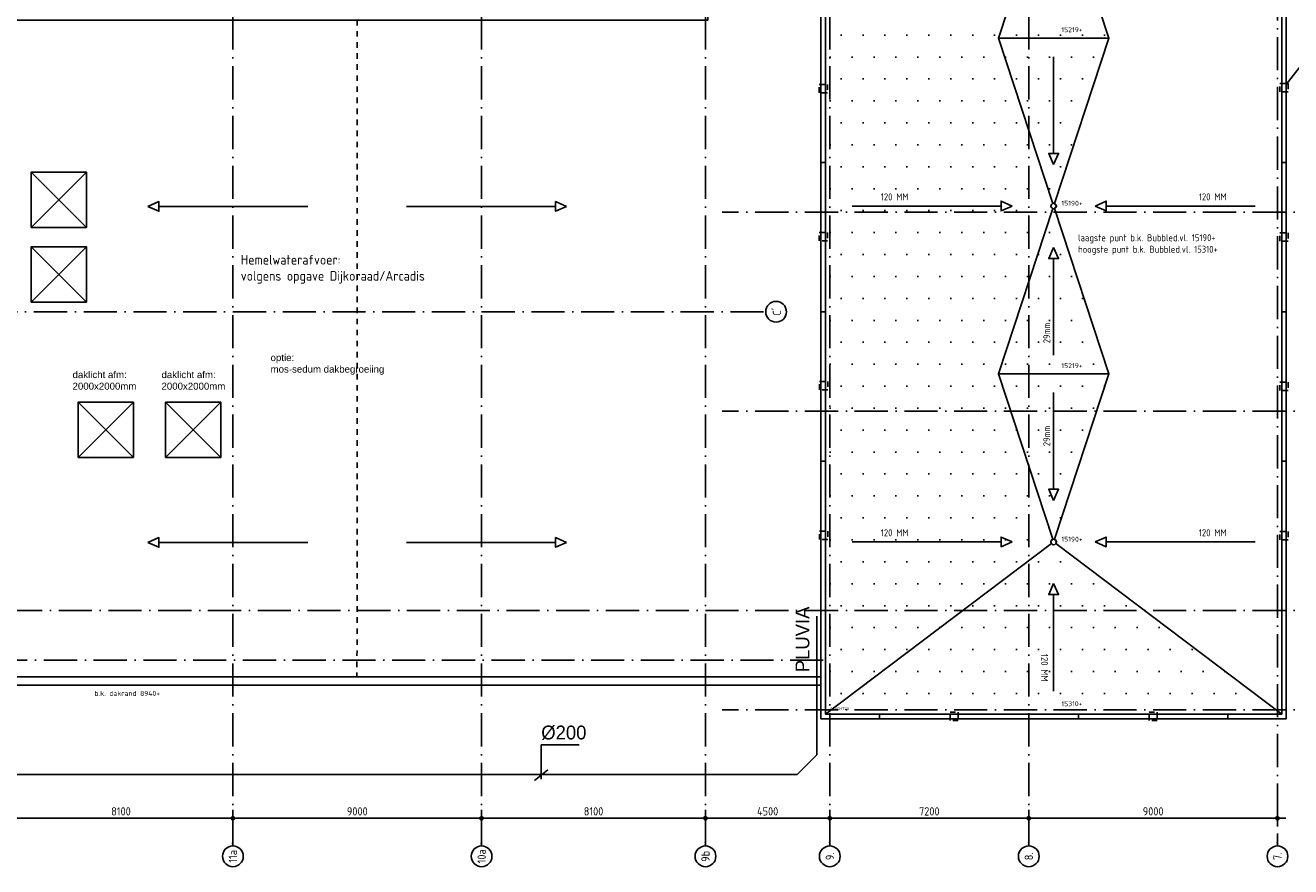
# Model space of a CAD drawing. Extents: x -9573 to 237800, y 0 to 168200.
# Tile 12 of 37: x 139548 to 185338, y 47710 to 78140. Entities that reach past the tile are written whole.
import ezdxf
from ezdxf.enums import TextEntityAlignment as Align

# ---------------------------------------------------------------- set-up
doc = ezdxf.new("R2010")
doc.units = 0
doc.header["$LTSCALE"] = 200
for name, pattern in [('2322121', [2000, 1000, 1000]), ('DASHDOT', [9, 6, -1.5, 0, -1.5]), ('HIDDEN', [2, 1, -1])]:
    doc.linetypes.add(name, pattern=pattern)
doc.layers.get('0').update_dxf_attribs({"linetype": 'CONTINUOUS'})
doc.layers.get('DEFPOINTS').update_dxf_attribs({"linetype": 'CONTINUOUS'})
for name, color, linetype in [('AB$1A---_ATTRIB035', 3, 'CONTINUOUS'), ('AL$1----_ALGEMEEN', 7, 'CONTINUOUS'), ('AL$1----_MAATVOERING', 7, 'CONTINUOUS'), ('AL$1----_TEKST', 7, 'CONTINUOUS'), ('AL$1A---_ALGEMEEN', 8, 'CONTINUOUS'), ('AL$2A---_KADER', 7, 'CONTINUOUS'), ('AL$7----_STRAMIEN', 1, 'DASHDOT'), ('AL27----_DAKEN', 7, 'CONTINUOUS'), ('AL27---_DAKAFSCHOT', 7, 'CONTINUOUS'), ('ALN-----_BLOCKNAAM', 2, 'CONTINUOUS'), ('BL$4----', 7, 'CONTINUOUS'), ('MV-STRAMIEN', 7, 'CONTINUOUS'), ('RUIMTEOMTREK', 2, 'CONTINUOUS'), ('WL524---', 4, 'CONTINUOUS')]:
    doc.layers.add(name, color=color, linetype=linetype)
doc.styles.add('BURO-025', font='BUROFONT.shx', dxfattribs={"height": 500})
doc.styles.get("Standard").update_dxf_attribs({"font": 'ISOCP'})
doc.dimstyles.new('018RADI100UIT', dxfattribs={"dimscale": 100, "dimtxt": 1.8, "dimasz": 2, "dimexe": 2, "dimexo": 3, "dimgap": 1, "dimtad": 1, "dimdec": 4, "dimrnd": 1, "dimtxsty": 'STANDARD', "dimblk1": 'MSTR3', "dimblk2": 'MSTR3', "dimcen": 3, "dimdle": 1.25, "dimse1": 1, "dimse2": 1, "dimclrd": 7, "dimclre": 1, "dimazin": 3, "dimtfac": 0.75, "dimtdec": 4, "dimtofl": 0, "dimtmove": 0, "dimatfit": 3, "dimtvp": 1.5, "dimtolj": 1, "dimtzin": 0})
doc.dimstyles.new('030STIP100UIT', dxfattribs={"dimscale": 100, "dimtxt": 3, "dimasz": 2, "dimexe": 2, "dimexo": 3, "dimgap": 1, "dimtad": 1, "dimdec": 4, "dimrnd": 1, "dimtxsty": 'STANDARD', "dimblk": 'MSTR3', "dimcen": 3, "dimdle": 1.25, "dimse1": 1, "dimse2": 1, "dimclrd": 7, "dimclre": 1, "dimazin": 3, "dimtfac": 0.75, "dimtdec": 4, "dimtix": 1, "dimtmove": 0, "dimatfit": 3, "dimtvp": 1.5, "dimtolj": 1, "dimtzin": 0})

# ---------------------------------------------------------------- blocks, each defined once
blk = doc.blocks.new('MSTR3')
at = {"color": 0, "linetype": 'CONTINUOUS'}
for p, q in [((-1, 0), (0, 0)), ((0, 1.5), (0, 0)), ((0, 0), (0, -1.5)), ((0, 0), (1.5, 0))]:
    blk.add_line(p, q, dxfattribs=at)
blk.add_circle((0, 0), 0.3, dxfattribs=at)
blk = doc.blocks.new('*D81')
at = {"color": 7, "linetype": 'BYBLOCK'}
blk.add_line((175660, 49461), (168860, 49461), dxfattribs=at)
at = {"layer": 'DEFPOINTS', "color": 0, "linetype": 'BYBLOCK'}
for p in [(168660, 52181), (175860, 52181), (168660, 49461)]:
    blk.add_point(p, dxfattribs=at)
at = {"color": 7, "linetype": 'BYBLOCK', "xscale": 200, "yscale": 200, "zscale": 200, "rotation": 180}
blk.add_blockref('MSTR3', (168660, 49461), dxfattribs=at)
at = {"color": 7, "linetype": 'BYBLOCK', "xscale": 200, "yscale": 200, "zscale": 200}
blk.add_blockref('MSTR3', (175860, 49461), dxfattribs=at)
at = {"color": 0, "linetype": 'BYBLOCK', "insert": (172260, 49711), "char_height": 300, "attachment_point": 5}
blk.add_mtext('\\A1;7200', dxfattribs=at)
blk = doc.blocks.new('*D82')
at = {"color": 7, "linetype": 'BYBLOCK'}
blk.add_line((184660, 49461), (176060, 49461), dxfattribs=at)
at = {"layer": 'DEFPOINTS', "color": 0, "linetype": 'BYBLOCK'}
for p in [(175860, 52181), (184860, 52181), (175860, 49461)]:
    blk.add_point(p, dxfattribs=at)
at = {"color": 7, "linetype": 'BYBLOCK', "xscale": 200, "yscale": 200, "zscale": 200, "rotation": 180}
blk.add_blockref('MSTR3', (175860, 49461), dxfattribs=at)
at = {"color": 7, "linetype": 'BYBLOCK', "xscale": 200, "yscale": 200, "zscale": 200}
blk.add_blockref('MSTR3', (184860, 49461), dxfattribs=at)
at = {"color": 0, "linetype": 'BYBLOCK', "insert": (180360, 49711), "char_height": 300, "attachment_point": 5}
blk.add_mtext('\\A1;9000', dxfattribs=at)
blk = doc.blocks.new('1011')
at = {"layer": 'AL$7----_STRAMIEN', "color": 7, "linetype": 'CONTINUOUS'}
blk.add_circle((-750, 0), 750, dxfattribs=at)
at = {"layer": 'ALN-----_BLOCKNAAM', "linetype": 'CONTINUOUS'}
blk.add_text('1011', height=100, dxfattribs=at).set_placement((0, 0))
blk = doc.blocks.new('1010')
at = {"layer": 'AL$7----_STRAMIEN', "color": 7, "linetype": 'CONTINUOUS'}
blk.add_circle((0, 750), 750, dxfattribs=at)
at = {"layer": 'ALN-----_BLOCKNAAM', "linetype": 'CONTINUOUS'}
blk.add_text('1010', height=100, dxfattribs=at).set_placement((0, 0))
blk = doc.blocks.new('*D91')
at = {"color": 7, "linetype": 'BYBLOCK'}
blk.add_line((139160, 49461), (146860, 49461), dxfattribs=at)
at = {"layer": 'DEFPOINTS', "color": 0, "linetype": 'BYBLOCK'}
for p in [(147060, 49461), (138960, 48461), (147060, 48461)]:
    blk.add_point(p, dxfattribs=at)
at = {"color": 7, "linetype": 'BYBLOCK', "xscale": 200, "yscale": 200, "zscale": 200, "rotation": 180}
blk.add_blockref('MSTR3', (138960, 49461), dxfattribs=at)
at = {"color": 7, "linetype": 'BYBLOCK', "xscale": 200, "yscale": 200, "zscale": 200}
blk.add_blockref('MSTR3', (147060, 49461), dxfattribs=at)
at = {"color": 0, "linetype": 'BYBLOCK', "insert": (143010, 49711), "char_height": 300, "attachment_point": 5}
blk.add_mtext('\\A1;8100', dxfattribs=at)
blk = doc.blocks.new('*D92')
at = {"color": 7, "linetype": 'BYBLOCK'}
blk.add_line((147260, 49461), (155860, 49461), dxfattribs=at)
at = {"layer": 'DEFPOINTS', "color": 0, "linetype": 'BYBLOCK'}
for p in [(156060, 49461), (147060, 48461), (156060, 48461)]:
    blk.add_point(p, dxfattribs=at)
at = {"color": 7, "linetype": 'BYBLOCK', "xscale": 200, "yscale": 200, "zscale": 200, "rotation": 180}
blk.add_blockref('MSTR3', (147060, 49461), dxfattribs=at)
at = {"color": 7, "linetype": 'BYBLOCK', "xscale": 200, "yscale": 200, "zscale": 200}
blk.add_blockref('MSTR3', (156060, 49461), dxfattribs=at)
at = {"color": 0, "linetype": 'BYBLOCK', "insert": (151560, 49711), "char_height": 300, "attachment_point": 5}
blk.add_mtext('\\A1;9000', dxfattribs=at)
blk = doc.blocks.new('*D93')
at = {"color": 7, "linetype": 'BYBLOCK'}
blk.add_line((156260, 49461), (163960, 49461), dxfattribs=at)
at = {"layer": 'DEFPOINTS', "color": 0, "linetype": 'BYBLOCK'}
for p in [(164160, 49461), (156060, 48461), (164160, 48461)]:
    blk.add_point(p, dxfattribs=at)
at = {"color": 7, "linetype": 'BYBLOCK', "xscale": 200, "yscale": 200, "zscale": 200, "rotation": 180}
blk.add_blockref('MSTR3', (156060, 49461), dxfattribs=at)
at = {"color": 7, "linetype": 'BYBLOCK', "xscale": 200, "yscale": 200, "zscale": 200}
blk.add_blockref('MSTR3', (164160, 49461), dxfattribs=at)
at = {"color": 0, "linetype": 'BYBLOCK', "insert": (160110, 49711), "char_height": 300, "attachment_point": 5}
blk.add_mtext('\\A1;8100', dxfattribs=at)
blk = doc.blocks.new('*D94')
at = {"color": 7, "linetype": 'BYBLOCK'}
blk.add_line((164360, 49461), (168460, 49461), dxfattribs=at)
at = {"layer": 'DEFPOINTS', "color": 0, "linetype": 'BYBLOCK'}
for p in [(168660, 49461), (164160, 48461), (168660, 48461)]:
    blk.add_point(p, dxfattribs=at)
at = {"color": 7, "linetype": 'BYBLOCK', "xscale": 200, "yscale": 200, "zscale": 200, "rotation": 180}
blk.add_blockref('MSTR3', (164160, 49461), dxfattribs=at)
at = {"color": 7, "linetype": 'BYBLOCK', "xscale": 200, "yscale": 200, "zscale": 200}
blk.add_blockref('MSTR3', (168660, 49461), dxfattribs=at)
at = {"color": 0, "linetype": 'BYBLOCK', "insert": (166410, 49711), "char_height": 300, "attachment_point": 5}
blk.add_mtext('\\A1;4500', dxfattribs=at)

msp = doc.modelspace()

# ---------------------------------------------------------------- hatches: boundary and pattern name
at = {"layer": 'BL$4----'}
h = msp.add_hatch(dxfattribs=at)
h.set_pattern_fill('DOTS', color=256, scale=500, style=0)
h.paths.add_polyline_path([(168709.98396, 101980.58036), (168660.29813, 101980.58036), (168660.29813, 94780.58036), (175860.29813, 94780.58036), (175860.29813, 96584.43305)])
h.paths.add_polyline_path([(174856.77862, 95905.40396), (174856.77862, 96081.46126), (175256.77862, 95905.40396), (174856.77862, 95729.34667)], flags=16)
h.paths.add_polyline_path([(176010.12174, 93870.40397), (176090.3581, 93870.40397), (176389.9958, 94780.58036), (168660.29813, 94780.58036), (168660.29813, 86230.58036), (175945.36717, 86230.58036), (174760.29813, 89830.22757), (176010.12174, 93626.67882)])
h.paths.add_polyline_path([(174760.29813, 89830.22757), (175797.4207, 92980.58036), (168660.29813, 92980.58036), (168660.29813, 86230.58036), (175860.29813, 86230.58036), (175860.29813, 86488.97757)], flags=16)
h.paths.add_polyline_path([(175860.29813, 85780.58036), (168660.29813, 85780.58036), (168660.29813, 78580.58036), (175056.71057, 78580.58036), (175860.29813, 81021.47757)])
h.paths.add_polyline_path([(174856.77862, 83755.40396), (174856.77862, 83931.46126), (175256.77862, 83755.40396), (174856.77862, 83579.34667)], flags=16)
h.paths.add_polyline_path([(174760.29813, 77680.22757), (175056.71057, 78580.58036), (168660.29813, 78580.58036), (168660.29813, 53342.37824), (175860.29813, 58776.02209), (175860.29813, 62188.97757), (174760.29813, 65530.22757), (175860.29813, 68871.47757), (175860.29813, 74338.97757)])
h.paths.add_polyline_path([(170442.70181, 96423.35438), (171517.70181, 96423.35438), (171517.70181, 96048.30516), (170442.70181, 96048.30516)], flags=24)
h.paths.add_polyline_path([(170442.70181, 84273.35438), (171517.70181, 84273.35438), (171517.70181, 83898.30516), (170442.70181, 83898.30516)], flags=24)
h = msp.add_hatch(dxfattribs=at)
h.set_pattern_fill('DOTS', color=256, scale=500, style=0)
edge = h.paths.add_edge_path()
edge.add_arc((176760.29813, 83755.22757), 100, 251.777519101, 288.222480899, ccw=False)
edge.add_line((176729.02737, 83660.24262), (174760.29813, 77680.22757))
edge.add_line((174760.29813, 77680.22757), (178760.29813, 77680.22757))
edge.add_line((178760.29813, 77680.22757), (176791.56889, 83660.24262))
edge = h.paths.add_edge_path()
edge.add_arc((176760.29813, 71605.22757), 100, 71.777519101, 108.222480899)
edge.add_line((176729.02737, 71700.21251), (174760.29813, 77680.22757))
edge.add_line((174760.29813, 77680.22757), (178760.29813, 77680.22757))
edge.add_line((178760.29813, 77680.22757), (176791.56889, 71700.21251))
h = msp.add_hatch(dxfattribs=at)
h.set_pattern_fill('DOTS', color=256, scale=500, style=0)
edge = h.paths.add_edge_path()
edge.add_arc((176760.29813, 71605.22757), 100, 251.777519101, 288.222480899, ccw=False)
edge.add_line((176729.02737, 71510.24262), (174760.29813, 65530.22757))
edge.add_line((174760.29813, 65530.22757), (178760.29813, 65530.22757))
edge.add_line((178760.29813, 65530.22757), (176791.56889, 71510.24262))
edge = h.paths.add_edge_path()
edge.add_arc((176760.29813, 59455.22757), 100, 71.777519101, 108.222480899)
edge.add_line((176729.02737, 59550.21251), (174760.29813, 65530.22757))
edge.add_line((174760.29813, 65530.22757), (178760.29813, 65530.22757))
edge.add_line((178760.29813, 65530.22757), (176791.56889, 59550.21251))
h = msp.add_hatch(dxfattribs=at)
h.set_pattern_fill('DOTS', color=256, scale=500, style=0)
h.paths.add_polyline_path([(180039.2577, 56980.58036), (175860.29813, 56980.58036), (175860.29813, 53380.58036), (184809.33336, 53380.58036)])
h.paths.add_polyline_path([(175860.29813, 53380.58036), (175860.29813, 56980.58036), (173481.19843, 56980.58036), (168710.9189, 53380.58036)])
h.paths.add_polyline_path([(175860.29813, 56980.58036), (175860.29813, 58776.02209), (173481.19843, 56980.58036)])
h.paths.add_polyline_path([(180039.2577, 56980.58036), (176840.1175, 59394.98749, -0.4981300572), (176680.47752, 59394.98913), (175860.29813, 58776.02209), (175860.29813, 56980.58036), (176760.29813, 56980.58036), (176760.29813, 57551.88445), (176584.24083, 57551.88445), (176760.29813, 57951.88445), (176936.35542, 57551.88445), (176760.29813, 57551.88445), (176760.29813, 56980.58036)])
h.paths.add_polyline_path([(176617.39693, 55418.43019), (176617.39693, 54343.43019), (176242.34771, 54343.43019), (176242.34771, 55418.43019)], flags=24)
h.paths.add_polyline_path([(177025.78777, 53473.31652), (177740.55112, 53473.31652), (177740.55112, 53727.60659), (177025.78777, 53727.60659)], flags=24)
h.paths.add_polyline_path([(168650.37823, 53355.82416), (169300.21803, 53355.82416), (169300.21803, 53505.34354), (168650.37823, 53505.34354)], flags=9)

# ---------------------------------------------------------------- linework, layer by layer
at = {"layer": 'AL$1A---_ALGEMEEN', "color": 1, "linetype": 'DASHDOT'}
for p, q in [((184860.29813, 124517.72983), (184860.29813, 48460.40396)), ((188760.29813, 53380.40396), (164760.29813, 53380.40396))]:
    msp.add_line(p, q, dxfattribs=at)
at = {"layer": 'AL$2A---_KADER'}
msp.add_lwpolyline([(185014.94534, 102135.05117), (176840.1175, 95965.46765), (176860.29813, 95905.22757), (176791.56889, 95810.24262), (178510.29813, 90589.60257), (178510.29813, 92500.40396), (181210.29813, 92500.40396), (181210.29813, 90100.40396), (178671.35117, 90100.40396), (178760.29813, 89830.22757), (176791.56889, 83850.21251), (176860.29813, 83755.22757), (176791.56889, 83660.24262), (178760.29813, 77680.22757), (176791.56889, 71700.21251), (176860.29813, 71605.22757), (176791.56889, 71510.24262), (178760.29813, 65530.22757), (176791.56889, 59550.21251), (176860.29813, 59455.22757), (176840.1175, 59394.98749), (185014.94534, 53225.58036), (185014.94534, 102135.22757)], close=True, dxfattribs=at)
at = {"layer": 'AL$7----_STRAMIEN', "color": 1}
for p, q in [((184860.29813, 124517.90623), (184860.29813, 48460.58036)), ((168660.29813, 48460.58036), (168660.29813, 105880.58036)), ((188760.29813, 71380.58036), (164760.29813, 71380.58036)), ((188760.29813, 64180.58036), (164760.29813, 64180.58036)), ((188760.29813, 53380.58036), (164760.29813, 53380.58036))]:
    msp.add_line(p, q, dxfattribs=at)
for points in [[(175860.29813, 48460.58036), (175860.29813, 124517.90623)], [(188760.29813, 56980.58036), (138360.29813, 56980.58036), (113714.55487, 56980.58036)]]:
    msp.add_lwpolyline(points, dxfattribs=at)
at = {"layer": 'AL$7----_STRAMIEN'}
for points in [[(147060.29813, 48460.58036), (147060.29813, 89983.97062)], [(156060.29813, 48460.58036), (156060.29813, 89983.97062)], [(164160.29813, 48460.58036), (164160.29813, 89983.97062)], [(138060.29813, 67780.58036), (166340.94711, 67780.58036)], [(129420.36212, 55180.58036), (168912.68609, 55180.58036)]]:
    msp.add_lwpolyline(points, dxfattribs=at)
at = {"layer": 'AL27----_DAKEN', "color": 3}
for points in [[(168340.29813, 53060.58036), (185179.94534, 53060.58036), (185179.94534, 102300.22757), (168340.29813, 102300.22757)], [(168505.29813, 53225.58036), (185014.94534, 53225.58036), (185014.94534, 102135.22757), (168505.29813, 102135.22757)]]:
    msp.add_lwpolyline(points, close=True, dxfattribs=at)
at = {"layer": 'AL27----_DAKEN', "color": 1, "linetype": 'HIDDEN'}
msp.add_lwpolyline([(151560.29813, 78330.40396), (151550.2099, 54580.40396)], dxfattribs=at)
at = {"layer": 'AL27----_DAKEN'}
for points in [[(176760.29813, 73508.92347), (176760.29813, 77005.46167)], [(176760.29813, 73108.92347), (176584.24083, 73508.92347), (176760.29813, 73508.92347)], [(176760.29813, 73108.92347), (176936.35542, 73508.92347), (176760.29813, 73508.92347)], [(139760.29813, 72830.40396), (141760.29813, 70830.40396)], [(141760.29813, 72830.40396), (139760.29813, 70830.40396)], [(143983.02284, 71589.7759), (144383.02284, 71765.8332), (144383.02284, 71589.7759)], [(143983.02284, 71589.7759), (144383.02284, 71413.7186), (144383.02284, 71589.7759)], [(144383.02284, 71589.7759), (149773.81074, 71589.7759)], [(158737.57342, 71589.7759), (153346.78552, 71589.7759)], [(159137.57342, 71589.7759), (158737.57342, 71765.8332), (158737.57342, 71589.7759)], [(159137.57342, 71589.7759), (158737.57342, 71413.7186), (158737.57342, 71589.7759)], [(174856.77862, 71605.40396), (169465.99072, 71605.40396)], [(175256.77862, 71605.40396), (174856.77862, 71781.46126), (174856.77862, 71605.40396)], [(175256.77862, 71605.40396), (174856.77862, 71429.34667), (174856.77862, 71605.40396)], [(178263.81764, 71605.40396), (178663.81764, 71781.46126), (178663.81764, 71605.40396)], [(178263.81764, 71605.40396), (178663.81764, 71429.34667), (178663.81764, 71605.40396)], [(178663.81764, 71605.40396), (184054.60554, 71605.40396)], [(139760.29813, 70130.40396), (141760.29813, 68130.40396)], [(141760.29813, 70130.40396), (139760.29813, 68130.40396)], [(176760.29813, 70101.88445), (176584.24083, 69701.88445), (176760.29813, 69701.88445)], [(176760.29813, 70101.88445), (176936.35542, 69701.88445), (176760.29813, 69701.88445)], [(176760.29813, 69701.88445), (176760.29813, 66205.34625)], [(176760.29813, 61358.92347), (176760.29813, 64855.46167)], [(141458.34004, 64510.35795), (143458.34004, 62510.35795)], [(141458.34004, 62510.35795), (143458.34004, 64510.35795)], [(144625.34004, 62510.35795), (146625.34004, 64510.35795)], [(146625.34004, 62510.35795), (144625.34004, 64510.35795)], [(176760.29813, 60958.92347), (176584.24083, 61358.92347), (176760.29813, 61358.92347)], [(176760.29813, 60958.92347), (176936.35542, 61358.92347), (176760.29813, 61358.92347)], [(143983.02284, 59439.7759), (144383.02284, 59615.8332), (144383.02284, 59439.7759)], [(159137.57342, 59439.7759), (158737.57342, 59615.8332), (158737.57342, 59439.7759)], [(175256.77862, 59455.40396), (174856.77862, 59631.46126), (174856.77862, 59455.40396)], [(178263.81764, 59455.40396), (178663.81764, 59631.46126), (178663.81764, 59455.40396)], [(143983.02284, 59439.7759), (144383.02284, 59263.7186), (144383.02284, 59439.7759)], [(144383.02284, 59439.7759), (149773.81074, 59439.7759)], [(158737.57342, 59439.7759), (153346.78552, 59439.7759)], [(159137.57342, 59439.7759), (158737.57342, 59263.7186), (158737.57342, 59439.7759)], [(174856.77862, 59455.40396), (169465.99072, 59455.40396)], [(175256.77862, 59455.40396), (174856.77862, 59279.34667), (174856.77862, 59455.40396)], [(178263.81764, 59455.40396), (178663.81764, 59279.34667), (178663.81764, 59455.40396)], [(178663.81764, 59455.40396), (184054.60554, 59455.40396)], [(176760.29813, 57951.88445), (176584.24083, 57551.88445), (176760.29813, 57551.88445)], [(176760.29813, 57951.88445), (176936.35542, 57551.88445), (176760.29813, 57551.88445)], [(176760.29813, 57551.88445), (176760.29813, 54055.34625)]]:
    msp.add_lwpolyline(points, dxfattribs=at)
at = {"layer": 'AL27----_DAKEN', "color": 1, "linetype": 'HIDDEN'}
for points in [[(185247.44534, 75730.40396), (184947.44534, 75730.40396), (184947.44534, 76030.40396), (185247.44534, 76030.40396)], [(168577.11768, 75701.77052), (168277.11768, 75701.77052), (168277.11768, 76001.77052), (168577.11768, 76001.77052)], [(168580.58437, 70341.77052), (168280.58437, 70341.77052), (168280.58437, 70641.77052), (168580.58437, 70641.77052)], [(185247.44534, 70330.40396), (184947.44534, 70330.40396), (184947.44534, 70630.40396), (185247.44534, 70630.40396)], [(168584.064, 64961.77052), (168284.064, 64961.77052), (168284.064, 65261.77052), (168584.064, 65261.77052)], [(185247.44534, 64930.40396), (184947.44534, 64930.40396), (184947.44534, 65230.40396), (185247.44534, 65230.40396)], [(168587.5695, 59541.77052), (168287.5695, 59541.77052), (168287.5695, 59841.77052), (168587.5695, 59841.77052)], [(185247.44534, 59530.40396), (184947.44534, 59530.40396), (184947.44534, 59830.40396), (185247.44534, 59830.40396)], [(173010.47452, 52997.99216), (173010.47452, 53297.99216), (173310.47452, 53297.99216), (173310.47452, 52997.99216)], [(180210.47452, 52997.99216), (180210.47452, 53297.99216), (180510.47452, 53297.99216), (180510.47452, 52997.99216)]]:
    msp.add_lwpolyline(points, close=True, dxfattribs=at)
at = {"layer": 'AL27----_DAKEN'}
for points in [[(139760.29813, 70830.40396), (139760.29813, 72830.40396), (141760.29813, 72830.40396), (141760.29813, 70830.40396)], [(139760.29813, 68130.40396), (139760.29813, 70130.40396), (141760.29813, 70130.40396), (141760.29813, 68130.40396)], [(141458.34004, 62510.35795), (141458.34004, 64510.35795), (143458.34004, 64510.35795), (143458.34004, 62510.35795)], [(144625.34004, 62510.35795), (144625.34004, 64510.35795), (146625.34004, 64510.35795), (146625.34004, 62510.35795)]]:
    msp.add_lwpolyline(points, close=True, dxfattribs=at)
at = {"layer": 'AL27----_DAKEN', "color": 4}
for points in [[(168350.29813, 73180.40396), (168505.29813, 73180.40396)], [(185014.94534, 73180.40396), (185170.29813, 73180.40396)], [(168350.29813, 67780.40396), (168505.29813, 67780.40396)], [(185014.94534, 67780.40396), (185170.29813, 67780.40396)], [(168350.29813, 62380.40396), (168505.29813, 62380.40396)], [(185014.94534, 62380.40396), (185170.29813, 62380.40396)], [(168350.29813, 56980.40396), (168505.29813, 56980.40396)], [(185014.94534, 56980.40396), (185170.29813, 56980.40396)], [(168350.29813, 53380.40396), (168505.29813, 53380.40396)], [(170460.47452, 53070.40396), (170460.47452, 53225.58036)], [(175860.47452, 53070.40396), (175860.47452, 53225.58036)], [(177660.47452, 53070.40396), (177660.47452, 53225.58036)], [(183060.47452, 53070.40396), (183060.47452, 53225.58036)], [(185014.94534, 53380.40396), (185170.29813, 53380.40396)]]:
    msp.add_lwpolyline(points, dxfattribs=at)
at = {"layer": 'AL27----_DAKEN', "color": 1}
for points in [[(134760.12166, 54580.40396), (168340.29813, 54580.40396)], [(134760.12166, 54280.40396), (168340.29813, 54280.40396)]]:
    msp.add_lwpolyline(points, dxfattribs=at)
at = {"layer": 'AL27---_DAKAFSCHOT'}
for points in [[(176729.02737, 83660.24262, -0.3238467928), (176660.29813, 83755.22757, -0.3238467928), (176729.02737, 83850.21251), (174760.29813, 89830.22757), (176729.02737, 95810.24262, -0.3238467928), (176660.29813, 95905.22757, -0.163043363), (176680.47752, 95965.46601), (168505.29813, 102135.05117), (168505.29813, 53225.40396), (176680.47752, 59394.98913, -0.163043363), (176660.29813, 59455.22757, -0.3238467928), (176729.02737, 59550.21251), (174760.29813, 65530.22757), (176729.02737, 71510.24262, -0.3238467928), (176660.29813, 71605.22757, -0.3238467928), (176729.02737, 71700.21251), (174760.29813, 77680.22757)], [(176791.56889, 83660.24262, -0.1603752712), (176729.02737, 83660.24262), (174760.29813, 77680.22757), (178760.29813, 77680.22757)], [(176791.56889, 71700.21251, 0.1603752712), (176729.02737, 71700.21251), (174760.29813, 77680.22757), (178760.29813, 77680.22757)], [(176791.56889, 71510.24262, -0.1603752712), (176729.02737, 71510.24262), (174760.29813, 65530.22757), (178760.29813, 65530.22757)], [(176791.56889, 59550.21251, 0.1603752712), (176729.02737, 59550.21251), (174760.29813, 65530.22757), (178760.29813, 65530.22757)], [(185014.94534, 53225.40396), (168505.29813, 53225.40396), (176680.47752, 59394.98913, 0.4981300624), (176840.1175, 59394.98749)]]:
    msp.add_lwpolyline(points, format="xyb", close=True, dxfattribs=at)
at = {"layer": 'AL27---_DAKAFSCHOT', "color": 3}
for centre in [(176760.29813, 71605.22757), (176760.29813, 59455.22757)]:
    msp.add_circle(centre, 100, dxfattribs=at)
at = {"layer": 'RUIMTEOMTREK'}
msp.add_lwpolyline([(134779.94534, 85620.40396), (134779.94534, 54580.40396), (168340.29813, 54580.40396), (168340.29813, 85620.40396), (164250.29813, 85620.40396), (164250.29813, 78330.40396), (138870.29813, 78330.40396), (138870.29813, 85620.40396)], close=True, dxfattribs=at)
at = {"layer": 'WL524---', "color": 6, "linetype": '2322121'}
for p, q in [((168187.04989, 56771.47047), (168187.04989, 51751.45132)), ((168187.04989, 51751.45132), (167480.89631, 51045.29774)), ((135081.70095, 51045.29774), (167480.89631, 51045.29774))]:
    msp.add_line(p, q, dxfattribs=at)
at = {"layer": 'WL524---', "color": 1}
for p, q in [((158217.10342, 52118.15717), (159584.27241, 52118.15717)), ((158217.10342, 50873.66482), (158217.10342, 52118.15717)), ((157972.96623, 50824.86114), (158461.24062, 51215.28998))]:
    msp.add_line(p, q, dxfattribs=at)

# ---------------------------------------------------------------- block references
at = {"layer": 'AL$1A---_ALGEMEEN', "color": 1, "linetype": 'DASHDOT'}
ref = msp.add_blockref('1011', (184860.29813, 48460.40396), dxfattribs=dict(at, xscale=0.5, yscale=0.5, zscale=0.5, rotation=90))
ref.add_attrib('STR-NAAM', '7.', dxfattribs={"layer": 'AB$1A---_ATTRIB035', "linetype": 'CONTINUOUS', "height": 300, "rotation": 90}).set_placement((184860.29813, 48085.40396), align=Align.MIDDLE)
at = {"layer": 'AL$7----_STRAMIEN'}
ref = msp.add_blockref('1010', (167090.94711, 67780.58036), dxfattribs=dict(at, xscale=0.5, yscale=0.5, zscale=0.5, rotation=90))
ref.add_attrib('STR-NAAM', "C'", dxfattribs={"color": 3, "linetype": 'CONTINUOUS', "height": 300, "rotation": 90}).set_placement((166715.94711, 67780.58036), align=Align.MIDDLE)
ref = msp.add_blockref('1011', (147060.29813, 48460.58036), dxfattribs=dict(at, xscale=0.5, yscale=0.5, zscale=0.5, rotation=90))
ref.add_attrib('STR-NAAM', '11a', dxfattribs={"color": 3, "linetype": 'CONTINUOUS', "height": 300, "rotation": 90}).set_placement((147060.29813, 48085.58036), align=Align.MIDDLE)
ref = msp.add_blockref('1011', (156060.29813, 48460.58036), dxfattribs=dict(at, xscale=0.5, yscale=0.5, zscale=0.5, rotation=90))
ref.add_attrib('STR-NAAM', '10a', dxfattribs={"color": 3, "linetype": 'CONTINUOUS', "height": 300, "rotation": 90}).set_placement((156060.29813, 48085.58036), align=Align.MIDDLE)
ref = msp.add_blockref('1011', (164160.29813, 48460.58036), dxfattribs=dict(at, xscale=0.5, yscale=0.5, zscale=0.5, rotation=90))
ref.add_attrib('STR-NAAM', '9b', dxfattribs={"color": 3, "linetype": 'CONTINUOUS', "height": 300, "rotation": 90}).set_placement((164160.29813, 48085.58036), align=Align.MIDDLE)
ref = msp.add_blockref('1011', (168660.29813, 48460.58036), dxfattribs=dict(at, xscale=0.5, yscale=0.5, zscale=0.5, rotation=90))
ref.add_attrib('STR-NAAM', '9.', dxfattribs={"color": 3, "linetype": 'CONTINUOUS', "height": 300, "rotation": 90}).set_placement((168660.29813, 48085.58036), align=Align.MIDDLE)
ref = msp.add_blockref('1011', (175860.29813, 48460.58036), dxfattribs=dict(at, xscale=0.5, yscale=0.5, zscale=0.5, rotation=90))
ref.add_attrib('STR-NAAM', '8.', dxfattribs={"color": 3, "linetype": 'CONTINUOUS', "height": 300, "rotation": 90}).set_placement((175860.29813, 48085.58036), align=Align.MIDDLE)
ref = msp.add_blockref('1011', (184860.29813, 48460.58036), dxfattribs=dict(at, xscale=0.5, yscale=0.5, zscale=0.5, rotation=90))
ref.add_attrib('STR-NAAM', '7.', dxfattribs={"color": 3, "linetype": 'CONTINUOUS', "height": 300, "rotation": 90}).set_placement((184860.29813, 48085.58036), align=Align.MIDDLE)

# ---------------------------------------------------------------- texts
at = {"layer": 'AL$1----_ALGEMEEN', "char_height": 250, "attachment_point": 1}
for s, insert, width in [('\\fArial|b0|i0|c0|p34;optie: \\Pmos-sedum dakbegroeiing', (148424.00354, 66246.14112), 6242.4), ('\\fArial|b0|i0|c0|p34;daklicht afm:\\P2000x2000mm', (141257.93467, 65630.49606), 6242), ('\\fArial|b0|i0|c0|p34;daklicht afm:\\P2000x2000mm', (144475.95065, 65630.49606), 6242)]:
    msp.add_mtext(s, dxfattribs=dict(at, insert=insert, width=width))
at = {"layer": 'AL$1----_TEKST', "color": 4}
for s, p in [('15219+', (177041.16945, 77891.81562)), ('15190+', (177041.16945, 71614.3549)), ('15219+', (177041.16945, 65741.81562)), ('15190+', (177041.16945, 59464.3549)), ('15310+', (177041.16945, 53514.15404))]:
    msp.add_text(s, height=180, dxfattribs=at).set_placement(p)
at = {"layer": 'AL$1----_TEKST', "color": 4, "attachment_point": 1}
for s, insert, char_height, width in [('laagste punt b.k. Bubbled.vl. 15190+\\Phoogste punt b.k. Bubbled.vl. 15310+', (177647.17803, 70582.24052), 250, 7369.47), ('b.k. dakrand 8940+', (142051.81126, 54066.94313), 180, 3599.63)]:
    msp.add_mtext(s, dxfattribs=dict(at, insert=insert, char_height=char_height, width=width))
at = {"layer": 'AL$1----_TEKST', "color": 3, "insert": (147344.48324, 69836.63338), "char_height": 350, "width": 14626.6, "attachment_point": 1}
msp.add_mtext('Hemelwaterafvoer:\\Pvolgens opgave Dijkoraad/Arcadis', dxfattribs=at)
at = {"layer": 'AL$1----_TEKST', "char_height": 250, "width": 1872.35, "attachment_point": 1, "rotation": 90}
for insert in [(176385.20007, 66642.87784), (176385.20007, 62919.05782)]:
    msp.add_mtext('29mm', dxfattribs=dict(at, insert=insert))
at = {"layer": 'AL27----_DAKEN', "char_height": 250, "width": 1902.82}
for insert, attachment_point in [((170505.20181, 72060.85438), 1), ((183015.39445, 72060.85438), 3), ((170505.20181, 59910.85438), 1), ((183015.39445, 59910.85438), 3)]:
    msp.add_mtext('120 MM', dxfattribs=dict(at, insert=insert, attachment_point=attachment_point))
at = {"layer": 'AL27----_DAKEN', "insert": (176304.84771, 54405.93019), "char_height": 250, "width": 1902.82, "attachment_point": 9, "rotation": 270}
msp.add_mtext('120 MM', dxfattribs=at)
at = {"layer": 'ALN-----_BLOCKNAAM', "linetype": 'CONTINUOUS'}
msp.add_text('AFSCHT2A', height=100, dxfattribs=at).set_placement((168660.29813, 53380.40396))
at = {"layer": 'WL524---', "color": 2, "style": 'BURO-025'}
msp.add_text('PLUVIA', height=500, rotation=90, dxfattribs=at).set_placement((167920.21793, 54740.63274))
msp.add_text('%%C200', height=500, dxfattribs=at).set_placement((158217.10342, 52313.3713))

# ---------------------------------------------------------------- dimensions: what is measured, and where the dimension line sits
at = {"layer": 'MV-STRAMIEN', "color": 7}
for base, p1, p2, picture, middle in [((168660.29813, 49460.58035), (175860.29813, 52180.58035), (168660.29813, 52180.58035), '*D81', (172260.29813, 49710.60988)), ((175860.29813, 49460.58035), (184860.29813, 52180.58035), (175860.29813, 52180.58035), '*D82', (180360.29813, 49710.58035))]:
    dim = msp.add_linear_dim(base=base, p1=p1, p2=p2, angle=180, dimstyle='030STIP100UIT', dxfattribs=at)
    dim.commit()
    dim.dimension.update_dxf_attribs({"geometry": picture, "text_midpoint": middle})
for base, p1, p2, picture, middle in [((147060.29813, 49460.58036), (138960.29813, 48460.58036), (147060.29813, 48460.58036), '*D91', (143010.29813, 49710.58036)), ((156060.29813, 49460.58036), (147060.29813, 48460.58036), (156060.29813, 48460.58036), '*D92', (151560.29813, 49710.58036)), ((164160.29813, 49460.58036), (156060.29813, 48460.58036), (164160.29813, 48460.58036), '*D93', (160110.29813, 49710.58036)), ((168660.29813, 49460.58036), (164160.29813, 48460.58036), (168660.29813, 48460.58036), '*D94', (166410.29813, 49710.58036))]:
    dim = msp.add_linear_dim(base=base, p1=p1, p2=p2, dimstyle='030STIP100UIT', dxfattribs=at)
    dim.commit()
    dim.dimension.update_dxf_attribs({"geometry": picture, "text_midpoint": middle})

# ---------------------------------------------------------------- leaders
at = {"layer": 'AL$1----_MAATVOERING', "color": 7, "annotation_type": 0, "has_hookline": 1, "hookline_direction": 0, "text_width": 2166.97386}
msp.add_leader([(185169.22218, 75995.84166), (185895.85857, 76931.21699), (186095.85857, 76931.21699)], dimstyle='018RADI100UIT', dxfattribs=at)

doc.saveas('drawing.dxf')
